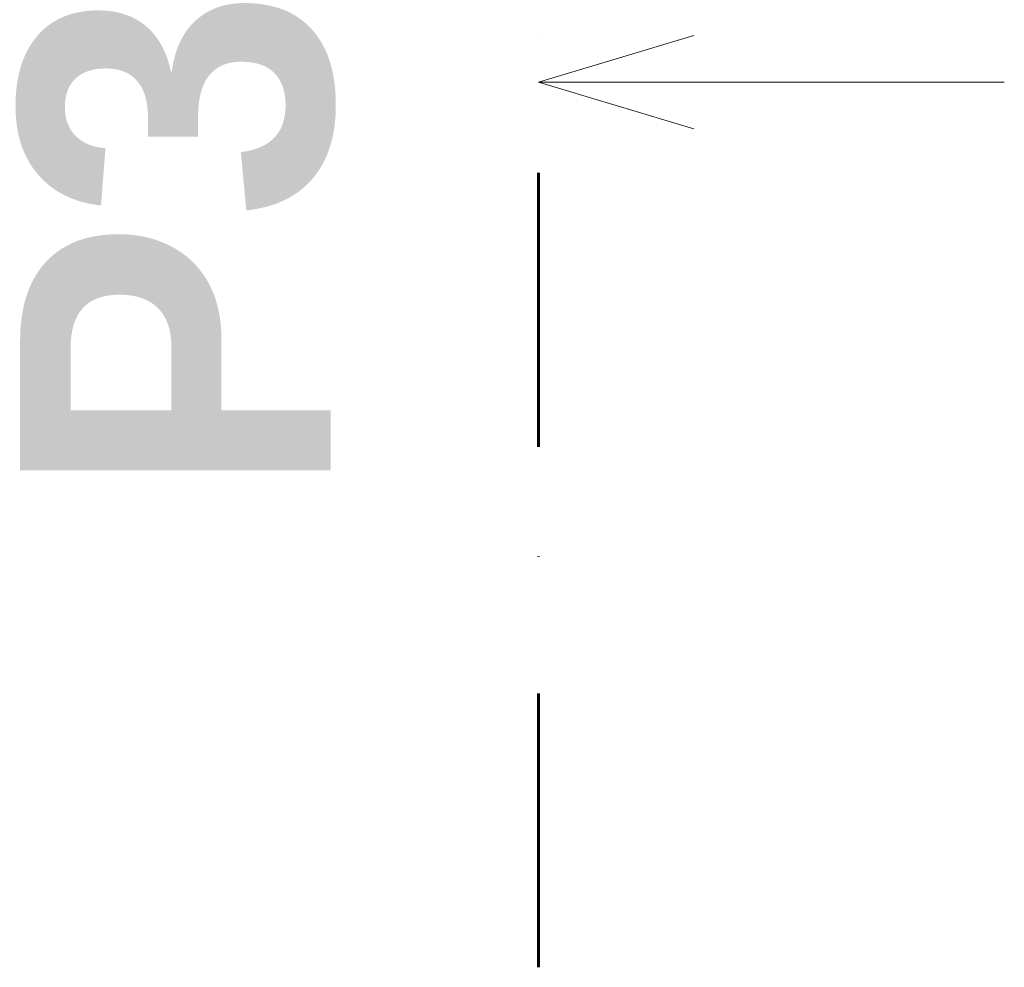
# Model space of a CAD drawing. Header units: millimetres. Extents: x 1793744 to 1819377, y -543298 to -528494.
# Tile 22 of 23: x 1814277 to 1814911, y -531740 to -531129. Entities that reach past the tile are written whole.
import ezdxf

# ---------------------------------------------------------------- set-up
doc = ezdxf.new("R2010")
doc.units = ezdxf.units.MM
doc.header["$MEASUREMENT"] = 0
doc.linetypes.add('ČÁRA ČERCHOVANÁ 3', pattern=[335.138881, 176.388884, -88.194442, 0, -70.555556])
doc.layers.add('1 - ŘEZ HLAVNÍ.1', color=7, linetype='Continuous')
doc.styles.add('GENEROVANÝ_STYL_1', font='Arial Bold.ttf')

# ---------------------------------------------------------------- blocks, each defined once
blk = doc.blocks.new('Řez_1', base_point=(1814611.11, -542997.71))
at = {"layer": '1 - ŘEZ HLAVNÍ.1', "color": 5, "linetype": 'ČÁRA ČERCHOVANÁ 3', "lineweight": 60, "true_color": 0x1c1cff}
blk.add_line((1814611.11, -531739.61), (1814611.11, -531139.61), dxfattribs=at)
at = {"layer": '1 - ŘEZ HLAVNÍ.1', "color": 5, "linetype": 'Continuous', "lineweight": 0, "true_color": 0x1c1cff}
for p, q in [((1814711.11, -531139.61), (1814611.11, -531169.61)), ((1814611.11, -531169.61), (1814911.11, -531169.61)), ((1814711.11, -531199.61), (1814611.11, -531169.61))]:
    blk.add_line(p, q, dxfattribs=at)
at = {"layer": '1 - ŘEZ HLAVNÍ.1', "color": 5, "lineweight": 0, "true_color": 0x1c1cff, "insert": (1814480.72, -531438.19), "char_height": 200, "attachment_point": 7, "rotation": 90, "style": 'GENEROVANÝ_STYL_1'}
blk.add_mtext('\\A1;{\\pql;\\pt0;\\fArial|b1|i0|c0|p0;\\W1.000000;P3}', dxfattribs=at)

msp = doc.modelspace()

# ---------------------------------------------------------------- block references
at = {"layer": '1 - ŘEZ HLAVNÍ.1', "color": 5, "lineweight": 60, "true_color": 0x1c1cff}
msp.add_blockref('Řez_1', (1814611.11, -542997.71), dxfattribs=at)

doc.saveas('drawing.dxf')
